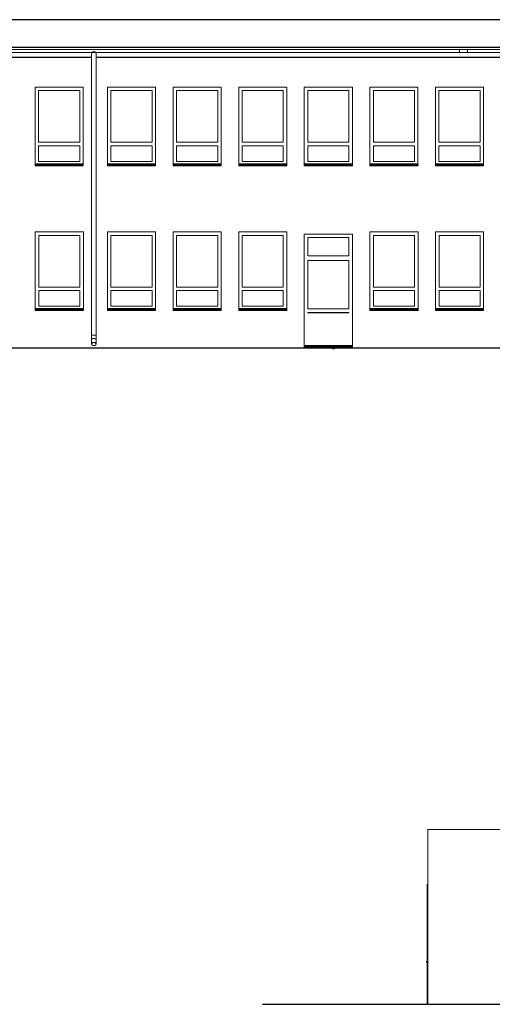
# Model space of a CAD drawing. Header units: centimetres. Extents: x -25572 to 23555, y -2435 to 15405.
# Tile 132 of 134: x 20504 to 21585, y 6561 to 8812. Entities that reach past the tile are written whole.
import ezdxf

# ---------------------------------------------------------------- set-up
doc = ezdxf.new("R2010")
doc.units = ezdxf.units.CM
doc.header["$MEASUREMENT"] = 0
for name, color, linetype, lineweight in [('Nowe_0_Nr_pióra__4', 7, 'Continuous', 13), ('Nowe_0_Nr_pióra__75', 6, 'Continuous', 15), ('Nowe_0_Nr_pióra__84', 7, 'Continuous', 13), ('Nowe_220-A Ściany_Nr_pióra__3', 7, 'Continuous', 13), ('Nowe_220-A Ściany_Nr_pióra__87', 7, 'Continuous', 13), ('Nowe_280-A Dachy Powłoki_Nr_pióra__27', 7, 'Continuous', 25), ('Nowe_450-K Stropy_Nr_pióra__21', 7, 'Continuous', 25)]:
    doc.layers.add(name, color=color, linetype=linetype, lineweight=lineweight)
doc.linetypes.add('LINIA TERENU', pattern='A,0,[3,Lwowska architektura1.Shx,S=0.396825,R=0,X=0,Y=0],-50,0', length=50)

msp = doc.modelspace()

# ---------------------------------------------------------------- linework, layer by layer
at = {"layer": 'Nowe_0_Nr_pióra__4', "color": 7, "linetype": 'Continuous', "lineweight": 13}
for p, q in [((21527.8, 8744.2), (20106.3, 8744.2)), ((20106.3, 8737.2), (20668.7, 8737.2)), ((20669.4, 8737.8), (20668.7, 8737.2)), ((20669.3, 8737.2), (20669.4, 8737.2)), ((20669.4, 8737.8), (20670.4, 8738.1)), ((20669.4, 8737.2), (20669.7, 8737.2)), ((20671.2, 8738.9), (20670.4, 8738.1)), ((20670.9, 8737.2), (20671.2, 8737.2)), ((20673.7, 8739.6), (20671.2, 8738.9)), ((20671.2, 8737.2), (20671.5, 8737.2)), ((20676.2, 8738.9), (20673.7, 8739.6)), ((20676, 8737.2), (20676.2, 8737.2)), ((20677.1, 8738.1), (20676.2, 8738.9)), ((20676.2, 8737.2), (20676.6, 8737.2)), ((20678.1, 8737.8), (20677.1, 8738.1)), ((20677.8, 8737.2), (20678.1, 8737.2)), ((20678.7, 8737.2), (20678.1, 8737.8)), ((20678.1, 8737.2), (20678.1, 8737.2)), ((21527.8, 8737.2), (20678.7, 8737.2)), ((21509.4, 8740.7), (21509.4, 8744.2)), ((21509.4, 8738.1), (21509.4, 8740.7)), ((21509.4, 8737.2), (21509.4, 8738.1)), ((22743.9, 8744.2), (21527.8, 8744.2)), ((21527.8, 8740.7), (21527.8, 8744.2)), ((21527.8, 8738.1), (21527.8, 8740.7)), ((21527.8, 8737.2), (21527.8, 8738.1)), ((21527.8, 8737.2), (22638.9, 8737.2))]:
    msp.add_line(p, q, dxfattribs=at)
at = {"layer": 'Nowe_0_Nr_pióra__75', "color": 6, "linetype": 'Continuous', "lineweight": 15}
for p, q in [((21219.3, 8062.2), (21219.3, 8060.2)), ((21219.3, 8060.2), (21219.3, 8060.2)), ((21219.3, 8060.2), (21219.6, 8060.2)), ((21219.6, 8060.2), (21219.9, 8060.2)), ((21219.9, 8060.2), (21220.3, 8060.2)), ((21220.3, 8060.2), (21220.8, 8060.2)), ((21220.8, 8060.2), (21221.4, 8060.2)), ((21221.4, 8060.2), (21221.9, 8060.2)), ((21221.9, 8060.2), (21222.4, 8060.2)), ((21222.4, 8060.2), (21222.9, 8060.2)), ((21222.9, 8060.2), (21223.2, 8060.2)), ((21223.2, 8060.2), (21223.4, 8060.2)), ((21223.4, 8060.2), (21223.5, 8060.2)), ((21223.5, 8062.2), (21223.5, 8060.2))]:
    msp.add_line(p, q, dxfattribs=at)
at = {"layer": 'Nowe_0_Nr_pióra__84', "color": 7, "linetype": 'Continuous', "lineweight": 13}
for p, q in [((20668.7, 8737.2), (20669.1, 8737.2)), ((20668.7, 8737.2), (20668.7, 8091.3)), ((20669.1, 8737.2), (20669.3, 8737.2)), ((20669.7, 8737.2), (20670.2, 8737.2)), ((20670.2, 8737.2), (20670.9, 8737.2)), ((20671.5, 8737.2), (20671.8, 8737.2)), ((20671.8, 8737.2), (20673.7, 8737.2)), ((20673.7, 8737.2), (20675.7, 8737.2)), ((20675.7, 8737.2), (20676, 8737.2)), ((20676.6, 8737.2), (20677.3, 8737.2)), ((20677.3, 8737.2), (20677.8, 8737.2)), ((20678.1, 8737.2), (20678.4, 8737.2)), ((20678.4, 8737.2), (20678.7, 8737.2)), ((20678.7, 8737.2), (20678.7, 8091.3)), ((20668.7, 8091.3), (20669.1, 8091.3)), ((20668.7, 8091.3), (20668.7, 8081.3)), ((20669.1, 8091.3), (20670.2, 8091.3)), ((20669.1, 8082.1), (20670.2, 8082.8)), ((20670.2, 8091.3), (20671.8, 8091.3)), ((20670.2, 8082.8), (20671.8, 8083.2)), ((20671.8, 8091.3), (20673.7, 8091.3)), ((20671.8, 8083.2), (20673.7, 8083.4)), ((20673.7, 8091.3), (20675.7, 8091.3)), ((20673.7, 8083.4), (20675.7, 8083.2)), ((20675.7, 8091.3), (20677.3, 8091.3)), ((20675.7, 8083.2), (20677.3, 8082.8)), ((20677.3, 8091.3), (20678.4, 8091.3)), ((20677.3, 8082.8), (20678.4, 8082.1)), ((20678.4, 8091.3), (20678.7, 8091.3)), ((20678.7, 8091.3), (20678.7, 8081.3)), ((20668.7, 8081.3), (20668.7, 8070.7)), ((20668.7, 8070.7), (20669.1, 8072.1)), ((20669.1, 8069.3), (20668.7, 8070.7)), ((20669.1, 8072.1), (20670.2, 8073.2)), ((20670.2, 8068.2), (20669.1, 8069.3)), ((20670.2, 8073.2), (20671.8, 8074)), ((20671.8, 8067.4), (20670.2, 8068.2)), ((20671.8, 8074), (20673.7, 8074.2)), ((20673.7, 8067.2), (20671.8, 8067.4)), ((20673.7, 8074.2), (20675.7, 8074)), ((20675.7, 8067.4), (20673.7, 8067.2)), ((20675.7, 8074), (20677.3, 8073.2)), ((20677.3, 8068.2), (20675.7, 8067.4)), ((20677.3, 8073.2), (20678.4, 8072.1)), ((20678.4, 8069.3), (20677.3, 8068.2)), ((20678.4, 8072.1), (20678.7, 8070.7)), ((20678.7, 8070.7), (20678.4, 8069.3)), ((20678.7, 8081.3), (20678.7, 8070.7))]:
    msp.add_line(p, q, dxfattribs=at)
at = {"layer": 'Nowe_220-A Ściany_Nr_pióra__3', "color": 7, "linetype": 'Continuous', "lineweight": 13}
for p, q in [((20547.4, 8650.2), (20547.4, 8532.2)), ((20641.4, 8650.2), (20547.4, 8650.2)), ((20641.4, 8532.2), (20641.4, 8650.2)), ((20712.9, 8532.2), (20712.9, 8650.2)), ((20712.9, 8650.2), (20806.9, 8650.2)), ((20806.9, 8650.2), (20806.9, 8532.2)), ((20862.9, 8532.2), (20862.9, 8650.2)), ((20862.9, 8650.2), (20956.9, 8650.2)), ((20956.9, 8650.2), (20956.9, 8532.2)), ((21012.9, 8532.2), (21012.9, 8650.2)), ((21012.9, 8650.2), (21106.9, 8650.2)), ((21106.9, 8650.2), (21106.9, 8532.2)), ((21162.9, 8532.2), (21162.9, 8650.2)), ((21162.9, 8650.2), (21256.9, 8650.2)), ((21256.9, 8650.2), (21256.9, 8532.2)), ((21312.9, 8650.2), (21312.9, 8532.2)), ((21406.9, 8650.2), (21312.9, 8650.2)), ((21406.9, 8532.2), (21406.9, 8650.2)), ((21462.7, 8650.2), (21462.7, 8532.2)), ((21556.7, 8650.2), (21462.7, 8650.2)), ((21556.7, 8532.2), (21556.7, 8650.2)), ((20547.4, 8532.2), (20641.4, 8532.2)), ((20806.9, 8532.2), (20712.9, 8532.2)), ((20956.9, 8532.2), (20862.9, 8532.2)), ((21106.9, 8532.2), (21012.9, 8532.2)), ((21256.9, 8532.2), (21162.9, 8532.2)), ((21312.9, 8532.2), (21406.9, 8532.2)), ((21462.7, 8532.2), (21556.7, 8532.2)), ((20547.4, 8524.2), (20547.4, 8488.2)), ((20641.4, 8524.2), (20547.4, 8524.2)), ((20641.4, 8488.2), (20641.4, 8524.2)), ((20712.9, 8488.2), (20712.9, 8524.2)), ((20712.9, 8524.2), (20806.9, 8524.2)), ((20806.9, 8524.2), (20806.9, 8488.2)), ((20862.9, 8488.2), (20862.9, 8524.2)), ((20862.9, 8524.2), (20956.9, 8524.2)), ((20956.9, 8524.2), (20956.9, 8488.2)), ((21012.9, 8488.2), (21012.9, 8524.2)), ((21012.9, 8524.2), (21106.9, 8524.2)), ((21106.9, 8524.2), (21106.9, 8488.2)), ((21162.9, 8488.2), (21162.9, 8524.2)), ((21162.9, 8524.2), (21256.9, 8524.2)), ((21256.9, 8524.2), (21256.9, 8488.2)), ((21312.9, 8524.2), (21312.9, 8488.2)), ((21406.9, 8524.2), (21312.9, 8524.2)), ((21406.9, 8488.2), (21406.9, 8524.2)), ((21462.7, 8524.2), (21462.7, 8488.2)), ((21556.7, 8524.2), (21462.7, 8524.2)), ((21556.7, 8488.2), (21556.7, 8524.2)), ((20547.4, 8488.2), (20641.4, 8488.2)), ((20806.9, 8488.2), (20712.9, 8488.2)), ((20956.9, 8488.2), (20862.9, 8488.2)), ((21106.9, 8488.2), (21012.9, 8488.2)), ((21256.9, 8488.2), (21162.9, 8488.2)), ((21312.9, 8488.2), (21406.9, 8488.2)), ((21462.7, 8488.2), (21556.7, 8488.2)), ((20539.4, 8481.2), (20539.4, 8480.9)), ((20539.4, 8480.9), (20539.4, 8478.9)), ((20649.4, 8480.9), (20539.4, 8480.9)), ((20649.4, 8478.9), (20539.4, 8478.9)), ((20649.4, 8483.2), (20539.9, 8483.2)), ((20649.4, 8482.2), (20539.9, 8482.2)), ((20649.4, 8481.2), (20649.4, 8480.9)), ((20649.4, 8480.9), (20649.4, 8478.9)), ((20704.9, 8483.2), (20814.9, 8483.2)), ((20704.9, 8482.2), (20814.9, 8482.2)), ((20704.9, 8481.2), (20704.9, 8480.9)), ((20704.9, 8480.9), (20704.9, 8478.9)), ((20704.9, 8480.9), (20814.9, 8480.9)), ((20704.9, 8478.9), (20814.9, 8478.9)), ((20814.9, 8481.2), (20814.9, 8480.9)), ((20814.9, 8480.9), (20814.9, 8478.9)), ((20854.9, 8483.2), (20964.9, 8483.2)), ((20854.9, 8482.2), (20964.9, 8482.2)), ((20854.9, 8481.2), (20854.9, 8480.9)), ((20854.9, 8480.9), (20854.9, 8478.9)), ((20854.9, 8480.9), (20964.9, 8480.9)), ((20854.9, 8478.9), (20964.9, 8478.9)), ((20964.9, 8481.2), (20964.9, 8480.9)), ((20964.9, 8480.9), (20964.9, 8478.9)), ((21004.9, 8483.2), (21114.9, 8483.2)), ((21004.9, 8482.2), (21114.9, 8482.2)), ((21004.9, 8481.2), (21004.9, 8480.9)), ((21004.9, 8480.9), (21004.9, 8478.9)), ((21004.9, 8480.9), (21114.9, 8480.9)), ((21004.9, 8478.9), (21114.9, 8478.9)), ((21114.9, 8481.2), (21114.9, 8480.9)), ((21114.9, 8480.9), (21114.9, 8478.9)), ((21154.9, 8483.2), (21264.9, 8483.2)), ((21154.9, 8482.2), (21264.9, 8482.2)), ((21154.9, 8481.2), (21154.9, 8480.9)), ((21154.9, 8480.9), (21154.9, 8478.9)), ((21154.9, 8480.9), (21264.9, 8480.9)), ((21154.9, 8478.9), (21264.9, 8478.9)), ((21264.9, 8481.2), (21264.9, 8480.9)), ((21264.9, 8480.9), (21264.9, 8478.9)), ((21414.7, 8483.2), (21304.9, 8483.2)), ((21414.7, 8482.2), (21304.9, 8482.2)), ((21304.9, 8481.2), (21304.9, 8480.9)), ((21304.9, 8480.9), (21304.9, 8478.9)), ((21414.9, 8480.9), (21304.9, 8480.9)), ((21414.9, 8478.9), (21304.9, 8478.9)), ((21414.9, 8481.2), (21414.9, 8480.9)), ((21414.9, 8480.9), (21414.9, 8478.9)), ((21564.7, 8483.2), (21454.7, 8483.2)), ((21564.7, 8482.2), (21454.7, 8482.2)), ((21454.7, 8481.2), (21454.7, 8480.9)), ((21454.7, 8480.9), (21454.7, 8478.9)), ((21564.7, 8480.9), (21454.7, 8480.9)), ((21564.7, 8478.9), (21454.7, 8478.9)), ((21564.7, 8481.2), (21564.7, 8480.9)), ((21564.7, 8480.9), (21564.7, 8478.9)), ((20547.9, 8201.2), (20547.9, 8319.2)), ((20547.9, 8319.2), (20641.9, 8319.2)), ((20641.9, 8319.2), (20641.9, 8201.2)), ((20712.9, 8201.2), (20712.9, 8319.2)), ((20712.9, 8319.2), (20806.9, 8319.2)), ((20806.9, 8319.2), (20806.9, 8201.2)), ((20862.9, 8201.2), (20862.9, 8319.2)), ((20862.9, 8319.2), (20956.9, 8319.2)), ((20956.9, 8319.2), (20956.9, 8201.2)), ((21012.9, 8201.2), (21012.9, 8319.2)), ((21012.9, 8319.2), (21106.9, 8319.2)), ((21106.9, 8319.2), (21106.9, 8201.2)), ((21162.9, 8272.2), (21162.9, 8314.2)), ((21162.9, 8314.2), (21256.9, 8314.2)), ((21256.9, 8314.2), (21256.9, 8272.2)), ((21312.9, 8201.2), (21312.9, 8319.2)), ((21312.9, 8319.2), (21406.9, 8319.2)), ((21406.9, 8319.2), (21406.9, 8201.2)), ((21462.9, 8201.2), (21462.9, 8319.2)), ((21462.9, 8319.2), (21556.9, 8319.2)), ((21556.9, 8319.2), (21556.9, 8201.2)), ((21256.9, 8272.2), (21162.9, 8272.2)), ((21162.9, 8151.2), (21162.9, 8262.2)), ((21162.9, 8262.2), (21256.9, 8262.2)), ((21256.9, 8262.2), (21256.9, 8151.2)), ((20641.9, 8201.2), (20547.9, 8201.2)), ((20806.9, 8201.2), (20712.9, 8201.2)), ((20956.9, 8201.2), (20862.9, 8201.2)), ((21106.9, 8201.2), (21012.9, 8201.2)), ((21406.9, 8201.2), (21312.9, 8201.2)), ((21556.9, 8201.2), (21462.9, 8201.2)), ((20547.9, 8157.2), (20547.9, 8193.2)), ((20547.9, 8193.2), (20641.9, 8193.2)), ((20641.9, 8193.2), (20641.9, 8157.2)), ((20712.9, 8157.2), (20712.9, 8193.2)), ((20712.9, 8193.2), (20806.9, 8193.2)), ((20806.9, 8193.2), (20806.9, 8157.2)), ((20862.9, 8157.2), (20862.9, 8193.2)), ((20862.9, 8193.2), (20956.9, 8193.2)), ((20956.9, 8193.2), (20956.9, 8157.2)), ((21012.9, 8157.2), (21012.9, 8193.2)), ((21012.9, 8193.2), (21106.9, 8193.2)), ((21106.9, 8193.2), (21106.9, 8157.2)), ((21312.9, 8157.2), (21312.9, 8193.2)), ((21312.9, 8193.2), (21406.9, 8193.2)), ((21406.9, 8193.2), (21406.9, 8157.2)), ((21462.9, 8157.2), (21462.9, 8193.2)), ((21462.9, 8193.2), (21556.9, 8193.2)), ((21556.9, 8193.2), (21556.9, 8157.2)), ((20539.9, 8152.2), (20649.9, 8152.2)), ((20539.9, 8151.2), (20649.9, 8151.2)), ((20539.9, 8150.2), (20539.9, 8149.9)), ((20539.9, 8149.9), (20539.9, 8147.9)), ((20539.9, 8149.9), (20649.9, 8149.9)), ((20641.9, 8157.2), (20547.9, 8157.2)), ((20649.9, 8150.2), (20649.9, 8149.9)), ((20649.9, 8149.9), (20649.9, 8147.9)), ((20704.9, 8152.2), (20814.9, 8152.2)), ((20704.9, 8151.2), (20814.9, 8151.2)), ((20704.9, 8150.2), (20704.9, 8149.9)), ((20704.9, 8149.9), (20704.9, 8147.9)), ((20704.9, 8149.9), (20814.9, 8149.9)), ((20806.9, 8157.2), (20712.9, 8157.2)), ((20814.9, 8150.2), (20814.9, 8149.9)), ((20814.9, 8149.9), (20814.9, 8147.9)), ((20854.9, 8152.2), (20964.9, 8152.2)), ((20854.9, 8151.2), (20964.9, 8151.2)), ((20854.9, 8150.2), (20854.9, 8149.9)), ((20854.9, 8149.9), (20854.9, 8147.9)), ((20854.9, 8149.9), (20964.9, 8149.9)), ((20956.9, 8157.2), (20862.9, 8157.2)), ((20964.9, 8150.2), (20964.9, 8149.9)), ((20964.9, 8149.9), (20964.9, 8147.9)), ((21004.9, 8152.2), (21114.9, 8152.2)), ((21004.9, 8151.2), (21114.9, 8151.2)), ((21004.9, 8150.2), (21004.9, 8149.9)), ((21004.9, 8149.9), (21004.9, 8147.9)), ((21004.9, 8149.9), (21114.9, 8149.9)), ((21106.9, 8157.2), (21012.9, 8157.2)), ((21114.9, 8150.2), (21114.9, 8149.9)), ((21114.9, 8149.9), (21114.9, 8147.9)), ((21256.9, 8151.2), (21162.9, 8151.2)), ((21304.9, 8152.2), (21414.9, 8152.2)), ((21304.9, 8151.2), (21414.9, 8151.2)), ((21304.9, 8150.2), (21304.9, 8149.9)), ((21304.9, 8149.9), (21304.9, 8147.9)), ((21304.9, 8149.9), (21414.9, 8149.9)), ((21406.9, 8157.2), (21312.9, 8157.2)), ((21414.9, 8150.2), (21414.9, 8149.9)), ((21414.9, 8149.9), (21414.9, 8147.9)), ((21454.9, 8152.2), (21564.9, 8152.2)), ((21454.9, 8151.2), (21564.9, 8151.2)), ((21454.9, 8150.2), (21454.9, 8149.9)), ((21454.9, 8149.9), (21454.9, 8147.9)), ((21454.9, 8149.9), (21564.9, 8149.9)), ((21556.9, 8157.2), (21462.9, 8157.2)), ((21564.9, 8150.2), (21564.9, 8149.9)), ((21564.9, 8149.9), (21564.9, 8147.9)), ((20539.9, 8147.9), (20649.9, 8147.9)), ((20704.9, 8147.9), (20814.9, 8147.9)), ((20854.9, 8147.9), (20964.9, 8147.9)), ((21004.9, 8147.9), (21114.9, 8147.9)), ((21162.9, 8142.2), (21162.9, 8143.2)), ((21162.9, 8143.2), (21256.9, 8143.2)), ((21256.9, 8142.2), (21162.9, 8142.2)), ((21256.9, 8143.2), (21256.9, 8142.2)), ((21304.9, 8147.9), (21414.9, 8147.9)), ((21454.9, 8147.9), (21564.9, 8147.9)), ((21154.9, 8067.2), (21264.9, 8067.2)), ((21154.9, 8066.2), (21264.9, 8066.2)), ((21154.9, 8065.2), (21154.9, 8064.9)), ((21154.9, 8064.9), (21154.9, 8062.9)), ((21154.9, 8064.9), (21264.9, 8064.9)), ((21154.9, 8062.9), (21264.9, 8062.9)), ((21154.9, 8062.2), (21264.9, 8062.2)), ((21264.9, 8065.2), (21264.9, 8064.9)), ((21264.9, 8064.9), (21264.9, 8062.9)), ((21435.6, 6561.3), (21435.6, 6835)), ((21435.6, 6835), (21437.5, 6835)), ((21437.5, 6659.3), (21434.5, 6659.1)), ((21434.5, 6659.1), (21434.5, 6657.1)), ((21434.5, 6657.1), (21435.5, 6658.1)), ((21435.6, 6561.3), (21437.5, 6561.3))]:
    msp.add_line(p, q, dxfattribs=at)
at = {"layer": 'Nowe_220-A Ściany_Nr_pióra__87', "color": 7, "linetype": 'Continuous', "lineweight": 13}
for p, q in [((20539.9, 8481.2), (20539.9, 8658.2)), ((20539.9, 8658.2), (20649.4, 8658.2)), ((20649.4, 8658.2), (20649.4, 8481.2)), ((20704.9, 8481.2), (20704.9, 8658.2)), ((20704.9, 8658.2), (20814.9, 8658.2)), ((20814.9, 8658.2), (20814.9, 8481.2)), ((20854.9, 8658.2), (20964.9, 8658.2)), ((20854.9, 8481.2), (20854.9, 8658.2)), ((20964.9, 8658.2), (20964.9, 8481.2)), ((21004.9, 8658.2), (21114.9, 8658.2)), ((21004.9, 8481.2), (21004.9, 8658.2)), ((21114.9, 8658.2), (21114.9, 8481.2)), ((21154.9, 8658.2), (21264.9, 8658.2)), ((21154.9, 8481.2), (21154.9, 8658.2)), ((21264.9, 8658.2), (21264.9, 8481.2)), ((21304.9, 8481.2), (21304.9, 8658.2)), ((21304.9, 8658.2), (21414.7, 8658.2)), ((21414.7, 8658.2), (21414.7, 8481.2)), ((21454.7, 8658.2), (21564.7, 8658.2)), ((21454.7, 8481.2), (21454.7, 8658.2)), ((21564.7, 8658.2), (21564.7, 8481.2)), ((20539.9, 8478.2), (20539.9, 8478.9)), ((20539.9, 8478.2), (20649.4, 8478.2)), ((20649.4, 8478.9), (20649.4, 8478.2)), ((20704.9, 8478.2), (20704.9, 8478.9)), ((20814.9, 8478.2), (20704.9, 8478.2)), ((20814.9, 8478.9), (20814.9, 8478.2)), ((20854.9, 8478.2), (20854.9, 8478.9)), ((20964.9, 8478.2), (20854.9, 8478.2)), ((20964.9, 8478.9), (20964.9, 8478.2)), ((21004.9, 8478.2), (21004.9, 8478.9)), ((21114.9, 8478.2), (21004.9, 8478.2)), ((21114.9, 8478.9), (21114.9, 8478.2)), ((21154.9, 8478.2), (21154.9, 8478.9)), ((21264.9, 8478.2), (21154.9, 8478.2)), ((21264.9, 8478.9), (21264.9, 8478.2)), ((21304.9, 8478.2), (21304.9, 8478.9)), ((21414.7, 8478.2), (21304.9, 8478.2)), ((21414.7, 8478.9), (21414.7, 8478.2)), ((21454.7, 8478.2), (21454.7, 8478.9)), ((21564.7, 8478.2), (21454.7, 8478.2)), ((21564.7, 8478.9), (21564.7, 8478.2)), ((20539.9, 8150.2), (20539.9, 8327.2)), ((20539.9, 8327.2), (20649.9, 8327.2)), ((20649.9, 8327.2), (20649.9, 8150.2)), ((20704.9, 8327.2), (20814.9, 8327.2)), ((20704.9, 8150.2), (20704.9, 8327.2)), ((20814.9, 8327.2), (20814.9, 8150.2)), ((20854.9, 8150.2), (20854.9, 8327.2)), ((20854.9, 8327.2), (20964.9, 8327.2)), ((20964.9, 8327.2), (20964.9, 8150.2)), ((21004.9, 8327.2), (21114.9, 8327.2)), ((21004.9, 8150.2), (21004.9, 8327.2)), ((21114.9, 8327.2), (21114.9, 8150.2)), ((21154.9, 8322.2), (21264.9, 8322.2)), ((21154.9, 8065.2), (21154.9, 8322.2)), ((21264.9, 8322.2), (21264.9, 8065.2)), ((21304.9, 8327.2), (21414.9, 8327.2)), ((21304.9, 8150.2), (21304.9, 8327.2)), ((21414.9, 8327.2), (21414.9, 8150.2)), ((21454.9, 8150.2), (21454.9, 8327.2)), ((21454.9, 8327.2), (21564.9, 8327.2)), ((21564.9, 8327.2), (21564.9, 8150.2)), ((20539.9, 8147.2), (20539.9, 8147.9)), ((20649.9, 8147.2), (20539.9, 8147.2)), ((20649.9, 8147.9), (20649.9, 8147.2)), ((20704.9, 8147.2), (20704.9, 8147.9)), ((20814.9, 8147.2), (20704.9, 8147.2)), ((20814.9, 8147.9), (20814.9, 8147.2)), ((20854.9, 8147.2), (20854.9, 8147.9)), ((20964.9, 8147.2), (20854.9, 8147.2)), ((20964.9, 8147.9), (20964.9, 8147.2)), ((21004.9, 8147.2), (21004.9, 8147.9)), ((21114.9, 8147.2), (21004.9, 8147.2)), ((21114.9, 8147.9), (21114.9, 8147.2)), ((21304.9, 8147.2), (21304.9, 8147.9)), ((21414.9, 8147.2), (21304.9, 8147.2)), ((21414.9, 8147.9), (21414.9, 8147.2)), ((21454.9, 8147.2), (21454.9, 8147.9)), ((21564.9, 8147.2), (21454.9, 8147.2)), ((21564.9, 8147.9), (21564.9, 8147.2)), ((19599.9, 8062.2), (21154.9, 8062.2)), ((21154.9, 8062.2), (21154.9, 8062.9)), ((21264.9, 8062.9), (21264.9, 8062.2)), ((21264.9, 8062.2), (21904.9, 8062.2)), ((21437.5, 6961.3), (21690.5, 6961.3)), ((21437.5, 6961.3), (21437.5, 6892.3)), ((21437.5, 6892.3), (21437.5, 6561.3)), ((21437.5, 6561.3), (21915.5, 6561.3))]:
    msp.add_line(p, q, dxfattribs=at)
at = {"layer": 'Nowe_280-A Dachy Powłoki_Nr_pióra__27', "color": 7, "linetype": 'Continuous', "lineweight": 25}
for p, q in [((22743.9, 8812.4), (18584.5, 8812.4)), ((18172.1, 8749.6), (22743.9, 8749.6)), ((20668.8, 8726.2), (18252, 8726.2)), ((22638.9, 8726.2), (20678.7, 8726.2))]:
    msp.add_line(p, q, dxfattribs=at)
at = {"layer": 'Nowe_450-K Stropy_Nr_pióra__21', "color": 7, "linetype": 'LINIA TERENU', "lineweight": 25}
for p, q in [((17879.7, 8062.2), (23075.5, 8062.2)), ((21059.7, 6561.3), (23479.3, 6561.3))]:
    msp.add_line(p, q, dxfattribs=at)

doc.saveas('drawing.dxf')
